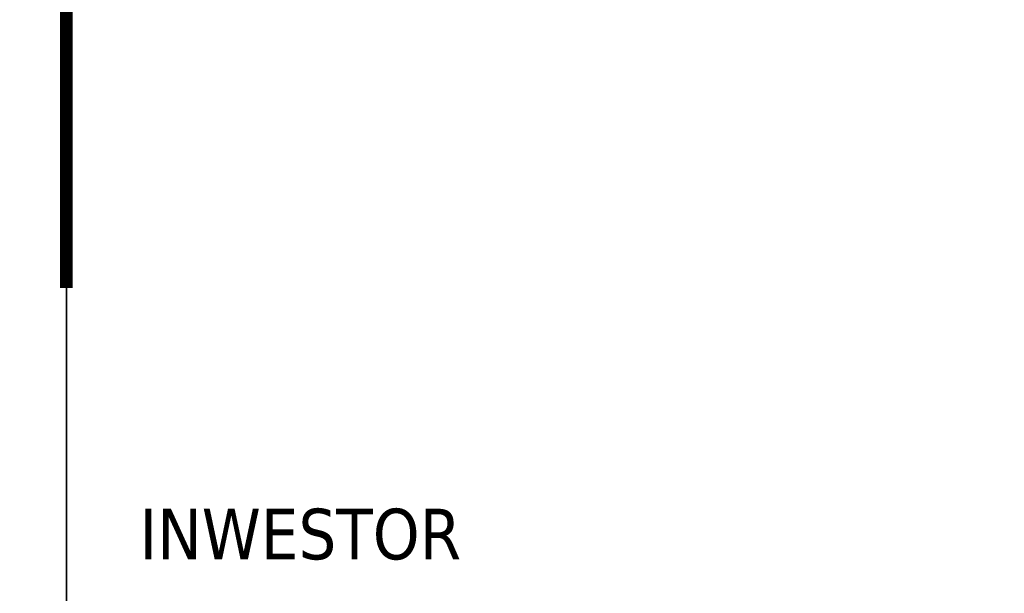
# Model space of a CAD drawing. Header units: metres. Extents: x 8472212 to 8494180, y 5728195 to 5779639.
# Tile 83 of 106: x 8478221 to 8478399, y 5750807 to 5750911. Entities that reach past the tile are written whole.
import ezdxf

# ---------------------------------------------------------------- set-up
doc = ezdxf.new("R2010")
doc.units = ezdxf.units.M
doc.header["$MEASUREMENT"] = 0
doc.layers.add('!elewacja-panele obrys', color=250, linetype='CONTINUOUS', lineweight=9, true_color=0x323232)
doc.layers.add('0A_MJ_tabelka', color=252, linetype='CONTINUOUS', lineweight=5)
doc.styles.add('arial', font='arial.ttf')

msp = doc.modelspace()

# ---------------------------------------------------------------- hatches: boundary and pattern name
at = {"layer": '!elewacja-panele obrys', "linetype": 'Continuous'}
h = msp.add_hatch(dxfattribs=at)
h.set_pattern_fill('AR-B816', color=256, scale=0.7)
h.paths.add_polyline_path([(8476374.12, 5751735.79), (8476348.87, 5751735.79), (8476348.87, 5751720.79), (8476374.12, 5751720.79)])
h.paths.add_polyline_path([(8476455.12, 5751735.79), (8476386.12, 5751735.79), (8476386.12, 5751720.79), (8476455.12, 5751720.79)])
h.paths.add_polyline_path([(8477348.87, 5751735.79), (8476643.12, 5751735.79), (8476643.12, 5751720.79), (8477348.87, 5751720.79)])
h.paths.add_polyline_path([(8479036.62, 5751735.79), (8478967.87, 5751735.79), (8477348.87, 5751735.79), (8477348.87, 5751720.79), (8479036.62, 5751720.79)])
h.paths.add_polyline_path([(8479048.62, 5751735.79), (8479048.62, 5751720.79), (8479073.87, 5751720.79), (8479073.87, 5751735.79)])
h.paths.add_polyline_path([(8479063.58, 5751728.64, -1), (8479062.06, 5751726.66, -1)], flags=16)
h.paths.add_polyline_path([(8479073.87, 5748406.79), (8478967.87, 5748406.79), (8478967.87, 5748391.79), (8479073.87, 5748391.79)])
h.paths.add_polyline_path([(8478779.87, 5748406.79), (8476348.87, 5748406.79), (8476348.87, 5748391.79), (8478779.87, 5748391.79)])
h.paths.add_polyline_path([(8472237.7, 5744980.45), (8472212.45, 5744980.45), (8472212.45, 5744965.45), (8472237.7, 5744965.45)])
h.paths.add_polyline_path([(8474700.2, 5744980.45), (8472249.7, 5744980.45), (8472249.7, 5744965.45), (8474700.2, 5744965.45)])
h.paths.add_polyline_path([(8474737.45, 5744980.45), (8474712.2, 5744980.45), (8474712.2, 5744965.45), (8474737.45, 5744965.45)])

# ---------------------------------------------------------------- linework, layer by layer
at = {"layer": '0A_MJ_tabelka', "color": 7, "lineweight": 35}
msp.add_line((8478229.35, 5751025.94), (8478229.35, 5750577.56), dxfattribs=at)
msp.add_lwpolyline([(8478786.21, 5751025.94, 2.29, 2.29, 0), (8478229.35, 5751025.94, 2.29, 2.29, 0), (8478229.35, 5750862.25, 0, 0, 0), (8478786.21, 5750862.25, 2.29, 2.29, 0)], format="xyseb", dxfattribs=at)

# ---------------------------------------------------------------- texts
at = {"layer": '0A_MJ_tabelka', "color": 7, "insert": (8478242.6, 5750822.28), "char_height": 9.1538, "attachment_point": 1, "style": 'arial'}
msp.add_mtext('\\pt10.9758;{\\fTahoma|b0|i0|c238|p34;INWESTOR}', dxfattribs=at)

doc.saveas('drawing.dxf')
